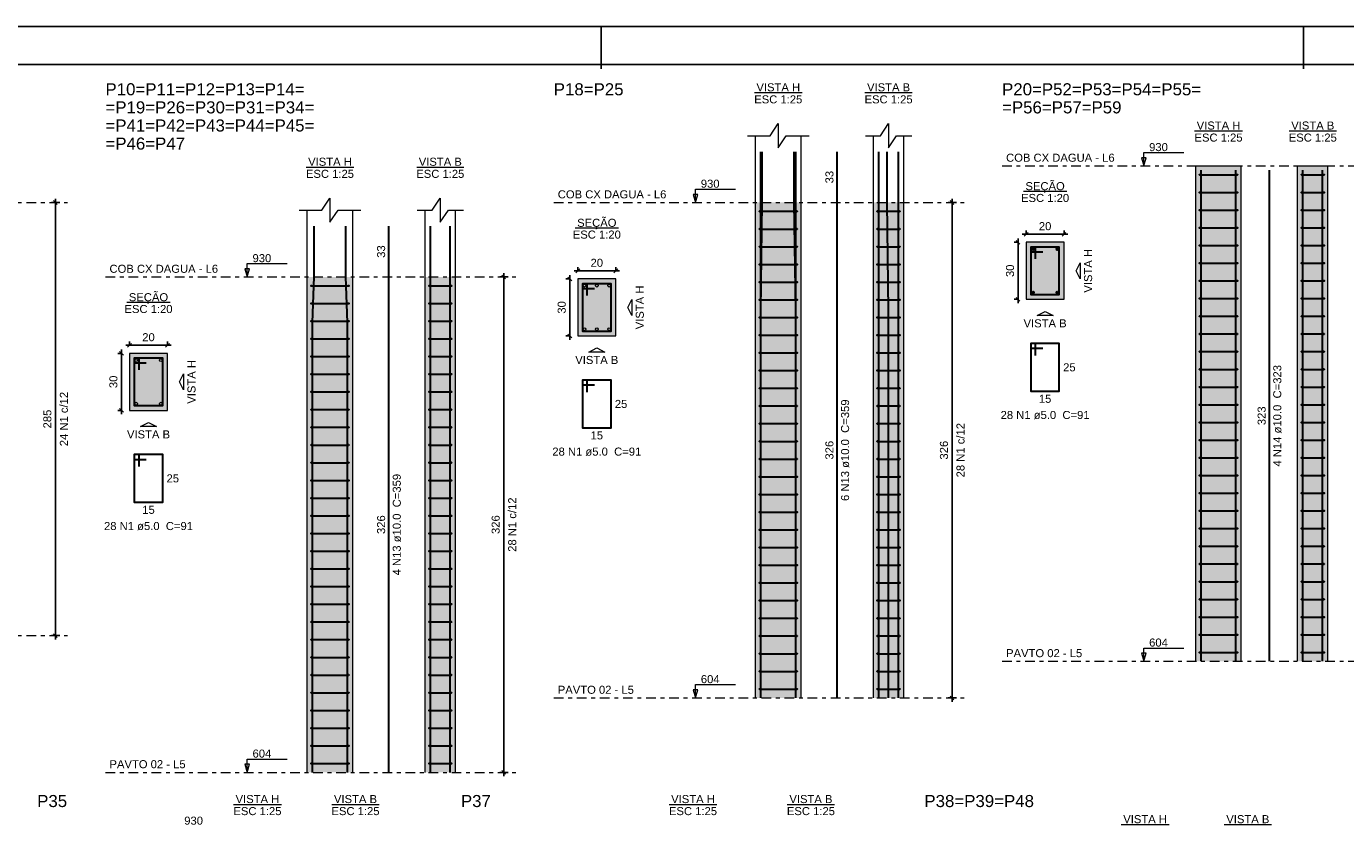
# Model space of a CAD drawing. Header units: millimetres. Extents: x 0 to 119, y 0 to 84.
# Tile 11 of 13: x 48 to 83, y 63 to 84. Entities that reach past the tile are written whole.
import ezdxf

# ---------------------------------------------------------------- set-up
doc = ezdxf.new("R2010")
doc.units = ezdxf.units.MM
doc.header["$MEASUREMENT"] = 0
doc.linetypes.add('DASHDOT', pattern=[2.54, 1.27, -0.635, 0, -0.635])
doc.linetypes.add('NULL', pattern=[0])
doc.layers.get('0').update_dxf_attribs({"lineweight": 18})
for name, color, linetype, lineweight in [('Descrição da armadura', 7, 'Continuous', 0), ('DT-Barras na forma', 2, 'Continuous', 30), ('DT-Barras no corte', 5, 'Continuous', 5), ('DT-Barras rebatidas', 2, 'Continuous', 30), ('DT-Cotas', 9, 'Continuous', 5), ('DT-Estribos na forma', 2, 'Continuous', 30), ('DT-Forma', 5, 'Continuous', 5), ('DT-Hachura seção pilares', 254, 'Continuous', 5), ('DT-Hachura vista pilares', 254, 'Continuous', 5), ('DT-Pontilhado', 9, 'DASHDOT', 5), ('DT-Textos', 7, 'Continuous', 5), ('DT-Título', 3, 'Continuous', 20), ('Textos armaduras', 7, 'Continuous', 0)]:
    doc.layers.add(name, color=color, linetype=linetype, lineweight=lineweight)
doc.layers.add('SEDUC_MARF', color=1, linetype='Continuous')
doc.layers.add('SEDUC_MARGG', color=7, linetype='Continuous')
doc.styles.add('Arial', font='txt')
doc.dimstyles.new('UM_20.000000', dxfattribs={"dimtxt": 0.18, "dimasz": 0.1, "dimexe": 0.1, "dimexo": 0.2, "dimgap": 0, "dimtad": 1, "dimtih": 1, "dimtoh": 1, "dimdec": 1, "dimlfac": 20, "dimzin": 0, "dimdsep": 46, "dimtxsty": 'Standard', "dimcen": 0.09, "dimdle": 0.1, "dimadec": 1, "dimazin": 2, "dimtfac": 1, "dimtdec": 4, "dimtofl": 0, "dimtmove": 0, "dimatfit": 3, "dimfxl": 1, "dimtolj": 1, "dimarcsym": 0})
doc.dimstyles.new('UM_25.000000', dxfattribs={"dimtxt": 0.18, "dimasz": 0.1, "dimexe": 0.1, "dimexo": 0.2, "dimgap": 0, "dimtad": 1, "dimtih": 1, "dimtoh": 1, "dimdec": 1, "dimlfac": 25, "dimzin": 0, "dimdsep": 46, "dimtxsty": 'Standard', "dimcen": 0.09, "dimdle": 0.1, "dimadec": 1, "dimazin": 2, "dimtfac": 1, "dimtdec": 4, "dimtofl": 0, "dimtmove": 0, "dimatfit": 3, "dimfxl": 1, "dimtolj": 1, "dimarcsym": 0})

# ---------------------------------------------------------------- blocks, each defined once
blk = doc.blocks.new('_Oblique')
at = {"color": 0, "linetype": 'ByBlock', "lineweight": -2}
blk.add_line((-0.5, -0.5), (0.5, 0.5), dxfattribs=at)
blk = doc.blocks.new('*D18')
at = {"layer": 'Defpoints', "color": 0}
for p in [(49.026632, 79.465408), (49.344332, 79.465408), (49.344332, 68.065408)]:
    blk.add_point(p, dxfattribs=at)
at = {"layer": 'DT-Cotas', "color": 0, "lineweight": -2}
for p, q in [((49.144332, 79.465408), (48.926632, 79.465408)), ((49.026632, 67.965408), (49.026632, 79.565408)), ((49.144332, 68.065408), (48.926632, 68.065408))]:
    blk.add_line(p, q, dxfattribs=at)
at = {"layer": 'DT-Cotas', "color": 0, "lineweight": -2, "xscale": 0.1, "yscale": 0.1, "zscale": 0.1}
for p, rotation in [((49.026632, 79.465408), 90), ((49.026632, 68.065408), 270)]:
    blk.add_blockref('_Oblique', p, dxfattribs=dict(at, rotation=rotation))
at = {"layer": 'DT-Cotas', "color": 7, "insert": (48.814832, 73.765408), "char_height": 0.2118, "attachment_point": 5, "rotation": 90, "style": 'Arial'}
blk.add_mtext('\\A1;285', dxfattribs=at)
blk = doc.blocks.new('*D19')
at = {"layer": 'Defpoints', "color": 0}
for p in [(50.978019, 75.494158), (50.766219, 73.994158), (50.978019, 73.994158)]:
    blk.add_point(p, dxfattribs=at)
at = {"layer": 'DT-Cotas', "color": 0, "lineweight": -2}
for p, q in [((50.778019, 75.494158), (50.666219, 75.494158)), ((50.766219, 75.594158), (50.766219, 73.894158)), ((50.778019, 73.994158), (50.666219, 73.994158))]:
    blk.add_line(p, q, dxfattribs=at)
at = {"layer": 'DT-Cotas', "color": 0, "lineweight": -2, "xscale": 0.1, "yscale": 0.1, "zscale": 0.1}
for p, rotation in [((50.766219, 75.494158), 90), ((50.766219, 73.994158), 270)]:
    blk.add_blockref('_Oblique', p, dxfattribs=dict(at, rotation=rotation))
at = {"layer": 'DT-Cotas', "color": 7, "insert": (50.554419, 74.744158), "char_height": 0.2118, "attachment_point": 5, "rotation": 90, "style": 'Arial'}
blk.add_mtext('\\A1;30', dxfattribs=at)
blk = doc.blocks.new('*D20')
at = {"layer": 'Defpoints', "color": 0}
for p in [(50.978019, 75.494158), (51.978019, 75.705958), (51.978019, 75.494158)]:
    blk.add_point(p, dxfattribs=at)
at = {"layer": 'DT-Cotas', "color": 0, "lineweight": -2}
for p, q in [((50.978019, 75.694158), (50.978019, 75.805958)), ((51.978019, 75.694158), (51.978019, 75.805958)), ((50.878019, 75.705958), (52.078019, 75.705958))]:
    blk.add_line(p, q, dxfattribs=at)
at = {"layer": 'DT-Cotas', "color": 0, "lineweight": -2, "xscale": 0.1, "yscale": 0.1, "zscale": 0.1, "rotation": 180}
blk.add_blockref('_Oblique', (50.978019, 75.705958), dxfattribs=at)
at = {"layer": 'DT-Cotas', "color": 0, "lineweight": -2, "xscale": 0.1, "yscale": 0.1, "zscale": 0.1}
blk.add_blockref('_Oblique', (51.978019, 75.705958), dxfattribs=at)
at = {"layer": 'DT-Cotas', "color": 7, "insert": (51.478019, 75.917758), "char_height": 0.2118, "attachment_point": 5, "rotation": 0.0057296, "style": 'Arial'}
blk.add_mtext('\\A1;20', dxfattribs=at)
blk = doc.blocks.new('*D21')
at = {"layer": 'Defpoints', "color": 0}
for p in [(60.835215, 77.506258), (61.152915, 77.506258), (61.152915, 64.466258)]:
    blk.add_point(p, dxfattribs=at)
at = {"layer": 'DT-Cotas', "color": 0, "lineweight": -2}
for p, q in [((60.952915, 77.506258), (60.735215, 77.506258)), ((60.835215, 64.366258), (60.835215, 77.606258)), ((60.952915, 64.466258), (60.735215, 64.466258))]:
    blk.add_line(p, q, dxfattribs=at)
at = {"layer": 'DT-Cotas', "color": 0, "lineweight": -2, "xscale": 0.1, "yscale": 0.1, "zscale": 0.1}
for p, rotation in [((60.835215, 77.506258), 90), ((60.835215, 64.466258), 270)]:
    blk.add_blockref('_Oblique', p, dxfattribs=dict(at, rotation=rotation))
at = {"layer": 'DT-Cotas', "color": 7, "insert": (60.623415, 70.986258), "char_height": 0.2118, "attachment_point": 5, "rotation": 90, "style": 'Arial'}
blk.add_mtext('\\A1;326', dxfattribs=at)
blk = doc.blocks.new('*D22')
at = {"layer": 'Defpoints', "color": 0}
for p in [(62.786602, 77.453308), (62.574802, 75.953308), (62.786602, 75.953308)]:
    blk.add_point(p, dxfattribs=at)
at = {"layer": 'DT-Cotas', "color": 0, "lineweight": -2}
for p, q in [((62.574802, 77.553308), (62.574802, 75.853308)), ((62.586602, 77.453308), (62.474802, 77.453308)), ((62.586602, 75.953308), (62.474802, 75.953308))]:
    blk.add_line(p, q, dxfattribs=at)
at = {"layer": 'DT-Cotas', "color": 0, "lineweight": -2, "xscale": 0.1, "yscale": 0.1, "zscale": 0.1}
for p, rotation in [((62.574802, 77.453308), 90), ((62.574802, 75.953308), 270)]:
    blk.add_blockref('_Oblique', p, dxfattribs=dict(at, rotation=rotation))
at = {"layer": 'DT-Cotas', "color": 7, "insert": (62.363002, 76.703308), "char_height": 0.2118, "attachment_point": 5, "rotation": 90, "style": 'Arial'}
blk.add_mtext('\\A1;30', dxfattribs=at)
blk = doc.blocks.new('*D23')
at = {"layer": 'Defpoints', "color": 0}
for p in [(63.786602, 77.665108), (62.786602, 77.453308), (63.786602, 77.453308)]:
    blk.add_point(p, dxfattribs=at)
at = {"layer": 'DT-Cotas', "color": 0, "lineweight": -2}
for p, q in [((62.686602, 77.665108), (63.886602, 77.665108)), ((62.786602, 77.653308), (62.786602, 77.765108)), ((63.786602, 77.653308), (63.786602, 77.765108))]:
    blk.add_line(p, q, dxfattribs=at)
at = {"layer": 'DT-Cotas', "color": 0, "lineweight": -2, "xscale": 0.1, "yscale": 0.1, "zscale": 0.1, "rotation": 180}
blk.add_blockref('_Oblique', (62.786602, 77.665108), dxfattribs=at)
at = {"layer": 'DT-Cotas', "color": 0, "lineweight": -2, "xscale": 0.1, "yscale": 0.1, "zscale": 0.1}
blk.add_blockref('_Oblique', (63.786602, 77.665108), dxfattribs=at)
at = {"layer": 'DT-Cotas', "color": 7, "insert": (63.286602, 77.876908), "char_height": 0.2118, "attachment_point": 5, "rotation": 0.0057296, "style": 'Arial'}
blk.add_mtext('\\A1;20', dxfattribs=at)
blk = doc.blocks.new('*D24')
at = {"layer": 'Defpoints', "color": 0}
for p in [(72.643798, 79.465408), (72.961498, 79.465408), (72.961498, 66.425408)]:
    blk.add_point(p, dxfattribs=at)
at = {"layer": 'DT-Cotas', "color": 0, "lineweight": -2}
for p, q in [((72.761498, 79.465408), (72.543798, 79.465408)), ((72.643798, 66.325408), (72.643798, 79.565408)), ((72.761498, 66.425408), (72.543798, 66.425408))]:
    blk.add_line(p, q, dxfattribs=at)
at = {"layer": 'DT-Cotas', "color": 0, "lineweight": -2, "xscale": 0.1, "yscale": 0.1, "zscale": 0.1}
for p, rotation in [((72.643798, 79.465408), 90), ((72.643798, 66.425408), 270)]:
    blk.add_blockref('_Oblique', p, dxfattribs=dict(at, rotation=rotation))
at = {"layer": 'DT-Cotas', "color": 7, "insert": (72.431998, 72.945408), "char_height": 0.2118, "attachment_point": 5, "rotation": 90, "style": 'Arial'}
blk.add_mtext('\\A1;326', dxfattribs=at)
blk = doc.blocks.new('*D25')
at = {"layer": 'Defpoints', "color": 0}
for p in [(74.595185, 78.41695), (74.383385, 76.91695), (74.595185, 76.91695)]:
    blk.add_point(p, dxfattribs=at)
at = {"layer": 'DT-Cotas', "color": 0, "lineweight": -2}
for p, q in [((74.395185, 78.41695), (74.283385, 78.41695)), ((74.383385, 78.51695), (74.383385, 76.81695)), ((74.395185, 76.91695), (74.283385, 76.91695))]:
    blk.add_line(p, q, dxfattribs=at)
at = {"layer": 'DT-Cotas', "color": 0, "lineweight": -2, "xscale": 0.1, "yscale": 0.1, "zscale": 0.1}
for p, rotation in [((74.383385, 78.41695), 90), ((74.383385, 76.91695), 270)]:
    blk.add_blockref('_Oblique', p, dxfattribs=dict(at, rotation=rotation))
at = {"layer": 'DT-Cotas', "color": 7, "insert": (74.171585, 77.66695), "char_height": 0.2118, "attachment_point": 5, "rotation": 90, "style": 'Arial'}
blk.add_mtext('\\A1;30', dxfattribs=at)
blk = doc.blocks.new('*D26')
at = {"layer": 'Defpoints', "color": 0}
for p in [(75.595185, 78.62875), (74.595185, 78.41695), (75.595185, 78.41695)]:
    blk.add_point(p, dxfattribs=at)
at = {"layer": 'DT-Cotas', "color": 0, "lineweight": -2}
for p, q in [((74.495185, 78.62875), (75.695185, 78.62875)), ((74.595185, 78.61695), (74.595185, 78.72875)), ((75.595185, 78.61695), (75.595185, 78.72875))]:
    blk.add_line(p, q, dxfattribs=at)
at = {"layer": 'DT-Cotas', "color": 0, "lineweight": -2, "xscale": 0.1, "yscale": 0.1, "zscale": 0.1, "rotation": 180}
blk.add_blockref('_Oblique', (74.595185, 78.62875), dxfattribs=at)
at = {"layer": 'DT-Cotas', "color": 0, "lineweight": -2, "xscale": 0.1, "yscale": 0.1, "zscale": 0.1}
blk.add_blockref('_Oblique', (75.595185, 78.62875), dxfattribs=at)
at = {"layer": 'DT-Cotas', "color": 7, "insert": (75.095185, 78.84055), "char_height": 0.2118, "attachment_point": 5, "rotation": 0.0057296, "style": 'Arial'}
blk.add_mtext('\\A1;20', dxfattribs=at)

msp = doc.modelspace()

# ---------------------------------------------------------------- hatches: boundary and pattern name
at = {"layer": 'DT-Hachura seção pilares', "linetype": 'Continuous'}
for points in [[(74.5952, 76.9169), (74.5952, 76.9169), (75.5952, 76.9169), (75.5952, 78.4169), (74.5952, 78.4169), (74.5952, 76.9169)], [(62.7866, 75.9533), (62.7866, 75.9533), (63.7866, 75.9533), (63.7866, 77.4533), (62.7866, 77.4533), (62.7866, 75.9533)], [(50.978, 73.9942), (50.978, 73.9942), (51.978, 73.9942), (51.978, 75.4942), (50.978, 75.4942), (50.978, 73.9942)]]:
    msp.add_hatch(color=254, dxfattribs=at).paths.add_polyline_path(points)
at = {"layer": 'DT-Hachura vista pilares', "linetype": 'Continuous'}
for points in [[(79.0636, 67.389), (79.0636, 80.429), (80.2636, 80.429), (80.2636, 67.389), (79.0636, 67.389)], [(81.7462, 67.389), (81.7462, 80.429), (82.5462, 80.429), (82.5462, 67.389), (81.7462, 67.389)], [(67.4668, 66.4254), (67.4668, 79.4654), (68.6668, 79.4654), (68.6668, 66.4254), (67.4668, 66.4254)], [(70.573, 66.4254), (70.573, 79.4654), (71.373, 79.4654), (71.373, 66.4254), (70.573, 66.4254)], [(55.6582, 64.4663), (55.6582, 77.5063), (56.8582, 77.5063), (56.8582, 64.4663), (55.6582, 64.4663)], [(58.7644, 64.4663), (58.7644, 77.5063), (59.5644, 77.5063), (59.5644, 64.4663), (58.7644, 64.4663)]]:
    msp.add_hatch(color=254, dxfattribs=at).paths.add_polyline_path(points)

# ---------------------------------------------------------------- linework, layer by layer
at = {"layer": 'DT-Barras na forma'}
for points in [[(67.6068, 66.4254), (67.6068, 76.6254), (67.6468, 79.4654), (67.6468, 80.7997)], [(67.6068, 66.4254), (67.6068, 76.6254), (67.6068, 79.4654), (67.6068, 80.7997)], [(68.5268, 66.4254), (68.5268, 76.6254), (68.4868, 79.4654), (68.4868, 80.7997)], [(68.5268, 66.4254), (68.5268, 76.6254), (68.5268, 79.4654), (68.5268, 80.7997)], [(70.713, 66.4254), (70.713, 76.6254), (70.713, 79.4654), (70.713, 80.7997)], [(70.973, 66.4254), (70.973, 76.6254), (70.933, 79.4654), (70.933, 80.7997)], [(71.233, 66.4254), (71.233, 76.6254), (71.233, 79.4654), (71.233, 80.7997)], [(79.2036, 67.389), (79.2036, 80.313)], [(80.1236, 67.389), (80.1236, 80.313)], [(81.8862, 67.389), (81.8862, 80.313)], [(82.4062, 67.389), (82.4062, 80.313)], [(55.7982, 64.4663), (55.7982, 76.3063), (55.8382, 77.5063), (55.8382, 78.8405)], [(56.7182, 64.4663), (56.7182, 76.3063), (56.6782, 77.5063), (56.6782, 78.8405)], [(58.9044, 64.4663), (58.9044, 76.3063), (58.9044, 77.5063), (58.9044, 78.8405)], [(59.4244, 64.4663), (59.4244, 76.3063), (59.4244, 77.5063), (59.4244, 78.8405)], [(74.8452, 77.9794), (74.8452, 78.2919), (74.7202, 78.2919), (74.7202, 77.0419), (75.4702, 77.0419), (75.4702, 78.2919), (74.7202, 78.2919), (74.7202, 78.1669), (75.0327, 78.1669)], [(63.0366, 77.0158), (63.0366, 77.3283), (62.9116, 77.3283), (62.9116, 76.0783), (63.6616, 76.0783), (63.6616, 77.3283), (62.9116, 77.3283), (62.9116, 77.2033), (63.2241, 77.2033)], [(51.228, 75.0567), (51.228, 75.3692), (51.103, 75.3692), (51.103, 74.1192), (51.853, 74.1192), (51.853, 75.3692), (51.103, 75.3692), (51.103, 75.2442), (51.4155, 75.2442)]]:
    msp.add_lwpolyline(points, dxfattribs=at)
at = {"layer": 'DT-Barras no corte'}
for p, q in [((74.7327, 78.2044), (74.8077, 78.2794)), ((74.7327, 78.2794), (74.8077, 78.2044)), ((75.3827, 78.2044), (75.4577, 78.2794)), ((75.3827, 78.2794), (75.4577, 78.2044)), ((74.7327, 77.0544), (74.8077, 77.1294)), ((74.7327, 77.1294), (74.8077, 77.0544)), ((75.3827, 77.0544), (75.4577, 77.1294)), ((75.3827, 77.1294), (75.4577, 77.0544))]:
    msp.add_line(p, q, dxfattribs=at)
for centre in [(74.7702, 78.2419), (75.4202, 78.2419), (62.9616, 77.2783), (63.2866, 77.2783), (63.6116, 77.2783), (74.7702, 77.0919), (75.4202, 77.0919), (62.9616, 76.1283), (63.2866, 76.1283), (63.6116, 76.1283), (51.153, 75.3192), (51.803, 75.3192), (51.153, 74.1692), (51.803, 74.1692)]:
    msp.add_circle(centre, 0.0375, dxfattribs=at)
at = {"layer": 'DT-Barras rebatidas'}
for points in [[(69.6199, 66.4254), (69.6199, 79.4654), (69.6199, 80.7997)], [(81.0049, 67.389), (81.0049, 80.313)], [(57.8113, 64.4663), (57.8113, 77.5063), (57.8113, 78.8405)], [(74.8452, 75.4395), (74.8452, 75.752), (74.7202, 75.752), (74.7202, 74.502), (75.4702, 74.502), (75.4702, 75.752), (74.7202, 75.752), (74.7202, 75.627), (75.0327, 75.627)], [(63.0366, 74.4759), (63.0366, 74.7884), (62.9116, 74.7884), (62.9116, 73.5384), (63.6616, 73.5384), (63.6616, 74.7884), (62.9116, 74.7884), (62.9116, 74.6634), (63.2241, 74.6634)], [(51.228, 72.5168), (51.228, 72.8293), (51.103, 72.8293), (51.103, 71.5793), (51.853, 71.5793), (51.853, 72.8293), (51.103, 72.8293), (51.103, 72.7043), (51.4155, 72.7043)]]:
    msp.add_lwpolyline(points, dxfattribs=at)
at = {"layer": 'DT-Estribos na forma'}
for p, q in [((79.1736, 80.1962), (80.1536, 80.1962)), ((81.8562, 80.1962), (82.4362, 80.1962)), ((79.1736, 79.7305), (80.1536, 79.7305)), ((81.8562, 79.7305), (82.4362, 79.7305)), ((67.5768, 79.2326), (68.5568, 79.2326)), ((70.683, 79.2326), (71.263, 79.2326)), ((79.1736, 79.2648), (80.1536, 79.2648)), ((81.8562, 79.2648), (82.4362, 79.2648)), ((67.5768, 78.7668), (68.5568, 78.7668)), ((70.683, 78.7668), (71.263, 78.7668)), ((79.1736, 78.799), (80.1536, 78.799)), ((81.8562, 78.799), (82.4362, 78.799)), ((67.5768, 78.3011), (68.5568, 78.3011)), ((70.683, 78.3011), (71.263, 78.3011)), ((79.1736, 78.3333), (80.1536, 78.3333)), ((81.8562, 78.3333), (82.4362, 78.3333)), ((79.1736, 77.8676), (80.1536, 77.8676)), ((81.8562, 77.8676), (82.4362, 77.8676)), ((67.5768, 77.8354), (68.5568, 77.8354)), ((70.683, 77.8354), (71.263, 77.8354)), ((55.7682, 77.2734), (56.7482, 77.2734)), ((58.8744, 77.2734), (59.4544, 77.2734)), ((67.5768, 77.3697), (68.5568, 77.3697)), ((70.683, 77.3697), (71.263, 77.3697)), ((79.1736, 77.4019), (80.1536, 77.4019)), ((81.8562, 77.4019), (82.4362, 77.4019)), ((55.7682, 76.8077), (56.7482, 76.8077)), ((58.8744, 76.8077), (59.4544, 76.8077)), ((67.5768, 76.904), (68.5568, 76.904)), ((70.683, 76.904), (71.263, 76.904)), ((79.1736, 76.9362), (80.1536, 76.9362)), ((81.8562, 76.9362), (82.4362, 76.9362)), ((79.1736, 76.4705), (80.1536, 76.4705)), ((81.8562, 76.4705), (82.4362, 76.4705)), ((55.7682, 76.342), (56.7482, 76.342)), ((58.8744, 76.342), (59.4544, 76.342)), ((67.5768, 76.4383), (68.5568, 76.4383)), ((70.683, 76.4383), (71.263, 76.4383)), ((55.7682, 75.8763), (56.7482, 75.8763)), ((58.8744, 75.8763), (59.4544, 75.8763)), ((67.5768, 75.9726), (68.5568, 75.9726)), ((70.683, 75.9726), (71.263, 75.9726)), ((79.1736, 76.0048), (80.1536, 76.0048)), ((81.8562, 76.0048), (82.4362, 76.0048)), ((55.7682, 75.4105), (56.7482, 75.4105)), ((58.8744, 75.4105), (59.4544, 75.4105)), ((67.5768, 75.5068), (68.5568, 75.5068)), ((70.683, 75.5068), (71.263, 75.5068)), ((79.1736, 75.539), (80.1536, 75.539)), ((81.8562, 75.539), (82.4362, 75.539)), ((79.1736, 75.0733), (80.1536, 75.0733)), ((81.8562, 75.0733), (82.4362, 75.0733)), ((55.7682, 74.9448), (56.7482, 74.9448)), ((58.8744, 74.9448), (59.4544, 74.9448)), ((67.5768, 75.0411), (68.5568, 75.0411)), ((70.683, 75.0411), (71.263, 75.0411)), ((55.7682, 74.4791), (56.7482, 74.4791)), ((58.8744, 74.4791), (59.4544, 74.4791)), ((67.5768, 74.5754), (68.5568, 74.5754)), ((70.683, 74.5754), (71.263, 74.5754)), ((79.1736, 74.6076), (80.1536, 74.6076)), ((81.8562, 74.6076), (82.4362, 74.6076)), ((67.5768, 74.1097), (68.5568, 74.1097)), ((70.683, 74.1097), (71.263, 74.1097)), ((79.1736, 74.1419), (80.1536, 74.1419)), ((81.8562, 74.1419), (82.4362, 74.1419)), ((55.7682, 74.0134), (56.7482, 74.0134)), ((58.8744, 74.0134), (59.4544, 74.0134)), ((79.1736, 73.6762), (80.1536, 73.6762)), ((81.8562, 73.6762), (82.4362, 73.6762)), ((55.7682, 73.5477), (56.7482, 73.5477)), ((58.8744, 73.5477), (59.4544, 73.5477)), ((67.5768, 73.644), (68.5568, 73.644)), ((70.683, 73.644), (71.263, 73.644)), ((55.7682, 73.082), (56.7482, 73.082)), ((58.8744, 73.082), (59.4544, 73.082)), ((67.5768, 73.1783), (68.5568, 73.1783)), ((70.683, 73.1783), (71.263, 73.1783)), ((79.1736, 73.2105), (80.1536, 73.2105)), ((81.8562, 73.2105), (82.4362, 73.2105)), ((67.5768, 72.7126), (68.5568, 72.7126)), ((70.683, 72.7126), (71.263, 72.7126)), ((79.1736, 72.7448), (80.1536, 72.7448)), ((81.8562, 72.7448), (82.4362, 72.7448)), ((55.7682, 72.6163), (56.7482, 72.6163)), ((58.8744, 72.6163), (59.4544, 72.6163)), ((55.7682, 72.1505), (56.7482, 72.1505)), ((58.8744, 72.1505), (59.4544, 72.1505)), ((67.5768, 72.2468), (68.5568, 72.2468)), ((70.683, 72.2468), (71.263, 72.2468)), ((79.1736, 72.279), (80.1536, 72.279)), ((81.8562, 72.279), (82.4362, 72.279)), ((55.7682, 71.6848), (56.7482, 71.6848)), ((58.8744, 71.6848), (59.4544, 71.6848)), ((67.5768, 71.7811), (68.5568, 71.7811)), ((70.683, 71.7811), (71.263, 71.7811)), ((79.1736, 71.8133), (80.1536, 71.8133)), ((81.8562, 71.8133), (82.4362, 71.8133)), ((67.5768, 71.3154), (68.5568, 71.3154)), ((70.683, 71.3154), (71.263, 71.3154)), ((79.1736, 71.3476), (80.1536, 71.3476)), ((81.8562, 71.3476), (82.4362, 71.3476)), ((55.7682, 71.2191), (56.7482, 71.2191)), ((58.8744, 71.2191), (59.4544, 71.2191)), ((55.7682, 70.7534), (56.7482, 70.7534)), ((58.8744, 70.7534), (59.4544, 70.7534)), ((67.5768, 70.8497), (68.5568, 70.8497)), ((70.683, 70.8497), (71.263, 70.8497)), ((79.1736, 70.8819), (80.1536, 70.8819)), ((81.8562, 70.8819), (82.4362, 70.8819)), ((55.7682, 70.2877), (56.7482, 70.2877)), ((58.8744, 70.2877), (59.4544, 70.2877)), ((67.5768, 70.384), (68.5568, 70.384)), ((70.683, 70.384), (71.263, 70.384)), ((79.1736, 70.4162), (80.1536, 70.4162)), ((81.8562, 70.4162), (82.4362, 70.4162)), ((67.5768, 69.9183), (68.5568, 69.9183)), ((70.683, 69.9183), (71.263, 69.9183)), ((79.1736, 69.9505), (80.1536, 69.9505)), ((81.8562, 69.9505), (82.4362, 69.9505)), ((55.7682, 69.822), (56.7482, 69.822)), ((58.8744, 69.822), (59.4544, 69.822)), ((55.7682, 69.3563), (56.7482, 69.3563)), ((58.8744, 69.3563), (59.4544, 69.3563)), ((67.5768, 69.4526), (68.5568, 69.4526)), ((70.683, 69.4526), (71.263, 69.4526)), ((79.1736, 69.4848), (80.1536, 69.4848)), ((81.8562, 69.4848), (82.4362, 69.4848)), ((55.7682, 68.8905), (56.7482, 68.8905)), ((58.8744, 68.8905), (59.4544, 68.8905)), ((67.5768, 68.9868), (68.5568, 68.9868)), ((70.683, 68.9868), (71.263, 68.9868)), ((79.1736, 69.019), (80.1536, 69.019)), ((81.8562, 69.019), (82.4362, 69.019)), ((67.5768, 68.5211), (68.5568, 68.5211)), ((70.683, 68.5211), (71.263, 68.5211)), ((79.1736, 68.5533), (80.1536, 68.5533)), ((81.8562, 68.5533), (82.4362, 68.5533)), ((55.7682, 68.4248), (56.7482, 68.4248)), ((58.8744, 68.4248), (59.4544, 68.4248)), ((55.7682, 67.9591), (56.7482, 67.9591)), ((58.8744, 67.9591), (59.4544, 67.9591)), ((67.5768, 68.0554), (68.5568, 68.0554)), ((70.683, 68.0554), (71.263, 68.0554)), ((79.1736, 68.0876), (80.1536, 68.0876)), ((81.8562, 68.0876), (82.4362, 68.0876)), ((55.7682, 67.4934), (56.7482, 67.4934)), ((58.8744, 67.4934), (59.4544, 67.4934)), ((67.5768, 67.5897), (68.5568, 67.5897)), ((70.683, 67.5897), (71.263, 67.5897)), ((79.1736, 67.6219), (80.1536, 67.6219)), ((81.8562, 67.6219), (82.4362, 67.6219)), ((67.5768, 67.124), (68.5568, 67.124)), ((70.683, 67.124), (71.263, 67.124)), ((55.7682, 67.0277), (56.7482, 67.0277)), ((58.8744, 67.0277), (59.4544, 67.0277)), ((55.7682, 66.562), (56.7482, 66.562)), ((58.8744, 66.562), (59.4544, 66.562)), ((67.5768, 66.6583), (68.5568, 66.6583)), ((70.683, 66.6583), (71.263, 66.6583)), ((55.7682, 66.0963), (56.7482, 66.0963)), ((58.8744, 66.0963), (59.4544, 66.0963)), ((55.7682, 65.6305), (56.7482, 65.6305)), ((58.8744, 65.6305), (59.4544, 65.6305)), ((55.7682, 65.1648), (56.7482, 65.1648)), ((58.8744, 65.1648), (59.4544, 65.1648)), ((55.7682, 64.6991), (56.7482, 64.6991)), ((58.8744, 64.6991), (59.4544, 64.6991))]:
    msp.add_line(p, q, dxfattribs=at)
for centre in [(79.1736, 80.1962), (80.1536, 80.1962), (81.8562, 80.1962), (82.4362, 80.1962), (79.1736, 79.7305), (80.1536, 79.7305), (81.8562, 79.7305), (82.4362, 79.7305), (67.5768, 79.2326), (68.5568, 79.2326), (70.683, 79.2326), (71.263, 79.2326), (79.1736, 79.2648), (80.1536, 79.2648), (81.8562, 79.2648), (82.4362, 79.2648), (67.5768, 78.7668), (68.5568, 78.7668), (70.683, 78.7668), (71.263, 78.7668), (79.1736, 78.799), (80.1536, 78.799), (81.8562, 78.799), (82.4362, 78.799), (67.5768, 78.3011), (68.5568, 78.3011), (70.683, 78.3011), (71.263, 78.3011), (79.1736, 78.3333), (80.1536, 78.3333), (81.8562, 78.3333), (82.4362, 78.3333), (67.5768, 77.8354), (68.5568, 77.8354), (70.683, 77.8354), (71.263, 77.8354), (79.1736, 77.8676), (80.1536, 77.8676), (81.8562, 77.8676), (82.4362, 77.8676), (55.7682, 77.2734), (56.7482, 77.2734), (58.8744, 77.2734), (59.4544, 77.2734), (67.5768, 77.3697), (68.5568, 77.3697), (70.683, 77.3697), (71.263, 77.3697), (79.1736, 77.4019), (80.1536, 77.4019), (81.8562, 77.4019), (82.4362, 77.4019), (55.7682, 76.8077), (56.7482, 76.8077), (58.8744, 76.8077), (59.4544, 76.8077), (67.5768, 76.904), (68.5568, 76.904), (70.683, 76.904), (71.263, 76.904), (79.1736, 76.9362), (80.1536, 76.9362), (81.8562, 76.9362), (82.4362, 76.9362), (79.1736, 76.4705), (80.1536, 76.4705), (81.8562, 76.4705), (82.4362, 76.4705), (55.7682, 76.342), (56.7482, 76.342), (58.8744, 76.342), (59.4544, 76.342), (67.5768, 76.4383), (68.5568, 76.4383), (70.683, 76.4383), (71.263, 76.4383), (55.7682, 75.8763), (56.7482, 75.8763), (58.8744, 75.8763), (59.4544, 75.8763), (67.5768, 75.9726), (68.5568, 75.9726), (70.683, 75.9726), (71.263, 75.9726), (79.1736, 76.0048), (80.1536, 76.0048), (81.8562, 76.0048), (82.4362, 76.0048), (55.7682, 75.4105), (56.7482, 75.4105), (58.8744, 75.4105), (59.4544, 75.4105), (67.5768, 75.5068), (68.5568, 75.5068), (70.683, 75.5068), (71.263, 75.5068), (79.1736, 75.539), (80.1536, 75.539), (81.8562, 75.539), (82.4362, 75.539), (79.1736, 75.0733), (80.1536, 75.0733), (81.8562, 75.0733), (82.4362, 75.0733), (55.7682, 74.9448), (56.7482, 74.9448), (58.8744, 74.9448), (59.4544, 74.9448), (67.5768, 75.0411), (68.5568, 75.0411), (70.683, 75.0411), (71.263, 75.0411), (55.7682, 74.4791), (56.7482, 74.4791), (58.8744, 74.4791), (59.4544, 74.4791), (67.5768, 74.5754), (68.5568, 74.5754), (70.683, 74.5754), (71.263, 74.5754), (79.1736, 74.6076), (80.1536, 74.6076), (81.8562, 74.6076), (82.4362, 74.6076), (55.7682, 74.0134), (56.7482, 74.0134), (58.8744, 74.0134), (59.4544, 74.0134), (67.5768, 74.1097), (68.5568, 74.1097), (70.683, 74.1097), (71.263, 74.1097), (79.1736, 74.1419), (80.1536, 74.1419), (81.8562, 74.1419), (82.4362, 74.1419), (79.1736, 73.6762), (80.1536, 73.6762), (81.8562, 73.6762), (82.4362, 73.6762), (55.7682, 73.5477), (56.7482, 73.5477), (58.8744, 73.5477), (59.4544, 73.5477), (67.5768, 73.644), (68.5568, 73.644), (70.683, 73.644), (71.263, 73.644), (55.7682, 73.082), (56.7482, 73.082), (58.8744, 73.082), (59.4544, 73.082), (67.5768, 73.1783), (68.5568, 73.1783), (70.683, 73.1783), (71.263, 73.1783), (79.1736, 73.2105), (80.1536, 73.2105), (81.8562, 73.2105), (82.4362, 73.2105), (67.5768, 72.7126), (68.5568, 72.7126), (70.683, 72.7126), (71.263, 72.7126), (79.1736, 72.7448), (80.1536, 72.7448), (81.8562, 72.7448), (82.4362, 72.7448), (55.7682, 72.6163), (56.7482, 72.6163), (58.8744, 72.6163), (59.4544, 72.6163), (79.1736, 72.279), (80.1536, 72.279), (81.8562, 72.279), (82.4362, 72.279), (55.7682, 72.1505), (56.7482, 72.1505), (58.8744, 72.1505), (59.4544, 72.1505), (67.5768, 72.2468), (68.5568, 72.2468), (70.683, 72.2468), (71.263, 72.2468), (55.7682, 71.6848), (56.7482, 71.6848), (58.8744, 71.6848), (59.4544, 71.6848), (67.5768, 71.7811), (68.5568, 71.7811), (70.683, 71.7811), (71.263, 71.7811), (79.1736, 71.8133), (80.1536, 71.8133), (81.8562, 71.8133), (82.4362, 71.8133), (67.5768, 71.3154), (68.5568, 71.3154), (70.683, 71.3154), (71.263, 71.3154), (79.1736, 71.3476), (80.1536, 71.3476), (81.8562, 71.3476), (82.4362, 71.3476), (55.7682, 71.2191), (56.7482, 71.2191), (58.8744, 71.2191), (59.4544, 71.2191), (79.1736, 70.8819), (80.1536, 70.8819), (81.8562, 70.8819), (82.4362, 70.8819), (55.7682, 70.7534), (56.7482, 70.7534), (58.8744, 70.7534), (59.4544, 70.7534), (67.5768, 70.8497), (68.5568, 70.8497), (70.683, 70.8497), (71.263, 70.8497), (55.7682, 70.2877), (56.7482, 70.2877), (58.8744, 70.2877), (59.4544, 70.2877), (67.5768, 70.384), (68.5568, 70.384), (70.683, 70.384), (71.263, 70.384), (79.1736, 70.4162), (80.1536, 70.4162), (81.8562, 70.4162), (82.4362, 70.4162), (67.5768, 69.9183), (68.5568, 69.9183), (70.683, 69.9183), (71.263, 69.9183), (79.1736, 69.9505), (80.1536, 69.9505), (81.8562, 69.9505), (82.4362, 69.9505), (55.7682, 69.822), (56.7482, 69.822), (58.8744, 69.822), (59.4544, 69.822), (55.7682, 69.3563), (56.7482, 69.3563), (58.8744, 69.3563), (59.4544, 69.3563), (67.5768, 69.4526), (68.5568, 69.4526), (70.683, 69.4526), (71.263, 69.4526), (79.1736, 69.4848), (80.1536, 69.4848), (81.8562, 69.4848), (82.4362, 69.4848), (55.7682, 68.8905), (56.7482, 68.8905), (58.8744, 68.8905), (59.4544, 68.8905), (67.5768, 68.9868), (68.5568, 68.9868), (70.683, 68.9868), (71.263, 68.9868), (79.1736, 69.019), (80.1536, 69.019), (81.8562, 69.019), (82.4362, 69.019), (67.5768, 68.5211), (68.5568, 68.5211), (70.683, 68.5211), (71.263, 68.5211), (79.1736, 68.5533), (80.1536, 68.5533), (81.8562, 68.5533), (82.4362, 68.5533), (55.7682, 68.4248), (56.7482, 68.4248), (58.8744, 68.4248), (59.4544, 68.4248), (55.7682, 67.9591), (56.7482, 67.9591), (58.8744, 67.9591), (59.4544, 67.9591), (67.5768, 68.0554), (68.5568, 68.0554), (70.683, 68.0554), (71.263, 68.0554), (79.1736, 68.0876), (80.1536, 68.0876), (81.8562, 68.0876), (82.4362, 68.0876), (55.7682, 67.4934), (56.7482, 67.4934), (58.8744, 67.4934), (59.4544, 67.4934), (67.5768, 67.5897), (68.5568, 67.5897), (70.683, 67.5897), (71.263, 67.5897), (79.1736, 67.6219), (80.1536, 67.6219), (81.8562, 67.6219), (82.4362, 67.6219), (67.5768, 67.124), (68.5568, 67.124), (70.683, 67.124), (71.263, 67.124), (55.7682, 67.0277), (56.7482, 67.0277), (58.8744, 67.0277), (59.4544, 67.0277), (55.7682, 66.562), (56.7482, 66.562), (58.8744, 66.562), (59.4544, 66.562), (67.5768, 66.6583), (68.5568, 66.6583), (70.683, 66.6583), (71.263, 66.6583), (55.7682, 66.0963), (56.7482, 66.0963), (58.8744, 66.0963), (59.4544, 66.0963), (55.7682, 65.6305), (56.7482, 65.6305), (58.8744, 65.6305), (59.4544, 65.6305), (55.7682, 65.1648), (56.7482, 65.1648), (58.8744, 65.1648), (59.4544, 65.1648), (55.7682, 64.6991), (56.7482, 64.6991), (58.8744, 64.6991), (59.4544, 64.6991)]:
    msp.add_circle(centre, 0.01, dxfattribs=at)
at = {"layer": 'DT-Forma'}
for p, q in [((67.4668, 79.4654), (67.4668, 81.2233)), ((68.6668, 79.4654), (68.6668, 81.2233)), ((70.573, 79.4654), (70.573, 81.2233)), ((71.373, 79.4654), (71.373, 81.2233)), ((79.0636, 80.429), (80.2636, 80.429)), ((79.0636, 67.389), (79.0636, 80.429)), ((80.2636, 67.389), (80.2636, 80.429)), ((81.7462, 80.429), (82.5462, 80.429)), ((81.7462, 67.389), (81.7462, 80.429)), ((82.5462, 67.389), (82.5462, 80.429)), ((55.6582, 77.5063), (55.6582, 79.2642)), ((56.8582, 77.5063), (56.8582, 79.2642)), ((58.7644, 77.5063), (58.7644, 79.2642)), ((59.5644, 77.5063), (59.5644, 79.2642)), ((67.4668, 66.4254), (67.4668, 79.4654)), ((68.6668, 66.4254), (68.6668, 79.4654)), ((70.573, 66.4254), (70.573, 79.4654)), ((71.373, 66.4254), (71.373, 79.4654)), ((55.6582, 64.4663), (55.6582, 77.5063)), ((56.8582, 64.4663), (56.8582, 77.5063)), ((58.7644, 64.4663), (58.7644, 77.5063)), ((59.5644, 64.4663), (59.5644, 77.5063))]:
    msp.add_line(p, q, dxfattribs=at)
for points in [[(67.255, 81.2233), (67.855, 81.2233), (68.0668, 81.541), (68.0668, 80.9056), (68.2786, 81.2233), (68.8786, 81.2233)], [(70.3612, 81.2233), (70.7612, 81.2233), (70.973, 81.541), (70.973, 80.9056), (71.1848, 81.2233), (71.5848, 81.2233)], [(55.4464, 79.2642), (56.0464, 79.2642), (56.2582, 79.5818), (56.2582, 78.9464), (56.47, 79.2642), (57.07, 79.2642)], [(58.5526, 79.2642), (58.9526, 79.2642), (59.1644, 79.5818), (59.1644, 78.9464), (59.3762, 79.2642), (59.7762, 79.2642)]]:
    msp.add_lwpolyline(points, dxfattribs=at)
for points in [[(74.5952, 76.9169), (75.5952, 76.9169), (75.5952, 78.4169), (74.5952, 78.4169), (74.5952, 76.9169)], [(62.7866, 75.9533), (63.7866, 75.9533), (63.7866, 77.4533), (62.7866, 77.4533), (62.7866, 75.9533)], [(50.978, 73.9942), (51.978, 73.9942), (51.978, 75.4942), (50.978, 75.4942), (50.978, 73.9942)]]:
    msp.add_lwpolyline(points, close=True, dxfattribs=at)
at = {"layer": 'DT-Pontilhado', "ltscale": 0.2}
for p, q in [((73.9615, 80.429), (83.9229, 80.429)), ((38.5357, 79.4654), (49.3443, 79.4654)), ((62.1529, 79.4654), (72.9615, 79.4654)), ((50.3443, 77.5063), (61.1529, 77.5063)), ((38.5357, 68.0654), (49.3443, 68.0654)), ((73.9615, 67.389), (83.9229, 67.389)), ((62.1529, 66.4254), (72.9615, 66.4254)), ((50.3443, 64.4663), (61.1529, 64.4663))]:
    msp.add_line(p, q, dxfattribs=at)
at = {"layer": 'DT-Textos'}
for p, q in [((67.4369, 82.3564), (68.6967, 82.3564)), ((70.3513, 82.3564), (71.5947, 82.3564)), ((79.0337, 81.3504), (80.2934, 81.3504)), ((81.5245, 81.3504), (82.7679, 81.3504)), ((55.6284, 80.3973), (56.8881, 80.3973)), ((58.5427, 80.3973), (59.7861, 80.3973)), ((74.523, 79.7619), (75.6674, 79.7619)), ((62.7144, 78.7982), (63.8588, 78.7982)), ((50.9058, 76.8391), (52.0502, 76.8391)), ((53.7178, 63.6227), (54.9775, 63.6227)), ((56.3085, 63.6227), (57.5519, 63.6227)), ((65.1909, 63.6227), (66.4507, 63.6227)), ((68.3053, 63.6227), (69.5487, 63.6227)), ((77.0995, 63.0932), (78.3592, 63.0932)), ((79.8139, 63.0932), (81.0573, 63.0932))]:
    msp.add_line(p, q, dxfattribs=at)
for points in [[(77.6959, 80.429), (77.7594, 80.6409), (77.6323, 80.6409), (77.6959, 80.429), (77.6959, 80.779), (78.7459, 80.779)], [(65.8873, 79.4654), (65.9508, 79.6772), (65.8238, 79.6772), (65.8873, 79.4654), (65.8873, 79.8154), (66.9373, 79.8154)], [(54.0787, 77.5063), (54.1423, 77.7181), (54.0152, 77.7181), (54.0787, 77.5063), (54.0787, 77.8563), (55.1287, 77.8563)], [(77.6959, 67.389), (77.7594, 67.6008), (77.6323, 67.6008), (77.6959, 67.389), (77.6959, 67.739), (78.7459, 67.739)], [(65.8873, 66.4254), (65.9508, 66.6372), (65.8238, 66.6372), (65.8873, 66.4254), (65.8873, 66.7754), (66.9373, 66.7754)], [(54.0787, 64.4663), (54.1423, 64.6781), (54.0152, 64.6781), (54.0787, 64.4663), (54.0787, 64.8163), (55.1287, 64.8163)]]:
    msp.add_lwpolyline(points, dxfattribs=at)
for points in [[(76.0188, 77.6669), (76.0188, 77.4551), (75.9129, 77.6669), (76.0188, 77.8787), (76.0188, 77.6669)], [(64.2102, 76.7033), (64.2102, 76.4915), (64.1043, 76.7033), (64.2102, 76.9151), (64.2102, 76.7033)], [(75.0952, 76.4933), (74.8834, 76.4933), (75.0952, 76.5992), (75.307, 76.4933), (75.0952, 76.4933)], [(63.2866, 75.5297), (63.0748, 75.5297), (63.2866, 75.6356), (63.4984, 75.5297), (63.2866, 75.5297)], [(52.4016, 74.7442), (52.4016, 74.5324), (52.2957, 74.7442), (52.4016, 74.956), (52.4016, 74.7442)], [(51.478, 73.5706), (51.2662, 73.5706), (51.478, 73.6765), (51.6898, 73.5706), (51.478, 73.5706)]]:
    msp.add_lwpolyline(points, close=True, dxfattribs=at)
at = {"layer": 'SEDUC_MARF'}
for p, q in [((63.4015, 84.1), (63.4015, 82.9804)), ((81.9015, 84.1), (81.9015, 82.9804))]:
    msp.add_line(p, q, dxfattribs=at)
msp.add_lwpolyline([(118.9, 84.1), (0, 84.1), (0, 0), (118.9, 0)], close=True, dxfattribs=at)
at = {"layer": 'SEDUC_MARGG'}
msp.add_lwpolyline([(2.5, 1), (117.9, 1), (117.9, 83.1), (2.5, 83.1), (2.5, 1)], dxfattribs=at)

# ---------------------------------------------------------------- texts
at = {"layer": 'Descrição da armadura', "linetype": 'NULL', "char_height": 0.2118, "attachment_point": 8, "rotation": 90.00021, "line_spacing_factor": 0.9, "style": 'Arial'}
for s, insert, width in [('4 N14 ø10.0  C=323', (81.3226, 73.851), 5.239541), ('24 N1 c/12', (49.3583, 73.7654), 2.845127), ('6 N13 ø10.0  C=359', (69.938, 72.945), 5.239541), ('28 N1 c/12', (72.9755, 72.9454), 2.845127), ('4 N13 ø10.0  C=359', (58.1294, 70.986), 5.239541), ('28 N1 c/12', (61.1669, 70.9863), 2.845127)]:
    msp.add_mtext(s, dxfattribs=dict(at, insert=insert, width=width))
at = {"layer": 'Descrição da armadura', "linetype": 'NULL', "char_height": 0.2118, "width": 4.594404, "attachment_point": 8, "line_spacing_factor": 0.9, "style": 'Arial'}
for insert in [(75.0955, 73.7609), (63.2869, 72.7969), (51.4783, 70.8379)]:
    msp.add_mtext('28 N1 ø5.0  C=91', dxfattribs=dict(at, insert=insert))
at = {"layer": 'DT-Textos', "linetype": 'NULL', "char_height": 0.2118, "line_spacing_factor": 0.798, "style": 'Arial'}
for s, insert, width, attachment_point in [('VISTA H', (68.0669, 82.3879), 2.255996, 8), ('VISTA B', (70.9729, 82.3879), 2.223994, 8), ('ESC 1:25', (68.0669, 82.0709), 2.482559, 8), ('ESC 1:25', (70.9729, 82.0709), 2.482559, 8), ('VISTA H', (79.6635, 81.3819), 2.255996, 8), ('VISTA B', (82.1465, 81.3819), 2.223994, 8), ('ESC 1:25', (79.6635, 81.0649), 2.482559, 8), ('ESC 1:25', (82.1465, 81.0649), 2.482559, 8), ('930', (77.8355, 80.8139), 0.967705, 7), ('VISTA H', (56.2583, 80.4289), 2.255996, 8), ('VISTA B', (59.1643, 80.4289), 2.223994, 8), ('COB CX DAGUA - L6', (74.0675, 80.5349), 5.607988, 7), ('ESC 1:25', (56.2583, 80.1109), 2.482559, 8), ('ESC 1:25', (59.1643, 80.1109), 2.482559, 8), ('930', (66.0269, 79.8509), 0.967705, 7), ('SEÇÃO', (75.0955, 79.724), 2.030566, 8), ('COB CX DAGUA - L6', (62.2589, 79.5709), 5.607988, 7), ('ESC 1:20', (75.0955, 79.4759), 2.482559, 8), ('SEÇÃO', (63.2869, 78.76), 2.030566, 8), ('ESC 1:20', (63.2869, 78.5119), 2.482559, 8), ('COB CX DAGUA - L6', (50.4503, 77.6119), 5.607988, 7), ('930', (54.2183, 77.8909), 0.967705, 7), ('ESC 1:20', (51.4783, 76.5529), 2.482559, 8), ('SEÇÃO', (51.4783, 76.801), 2.030566, 8), ('VISTA B', (75.0955, 76.1759), 2.223994, 8), ('VISTA B', (63.2869, 75.2119), 2.223994, 8), ('VISTA B', (51.4783, 73.2529), 2.223994, 8), ('PAVTO 02 - L5', (74.0675, 67.4949), 3.932842, 7), ('604', (77.8355, 67.7739), 0.967705, 7), ('604', (66.0269, 66.8109), 0.967705, 7), ('PAVTO 02 - L5', (62.2589, 66.5309), 3.932842, 7), ('604', (54.2183, 64.8509), 0.967705, 7), ('PAVTO 02 - L5', (50.4503, 64.5719), 3.932842, 7), ('ESC 1:25', (54.3475, 63.3372), 2.482559, 8), ('VISTA H', (54.3475, 63.6542), 2.255996, 8), ('ESC 1:25', (56.9305, 63.3372), 2.482559, 8), ('VISTA B', (56.9305, 63.6542), 2.223994, 8), ('ESC 1:25', (65.8209, 63.3372), 2.482559, 8), ('VISTA H', (65.8209, 63.6542), 2.255996, 8), ('ESC 1:25', (68.9269, 63.3372), 2.482559, 8), ('VISTA B', (68.9269, 63.6542), 2.223994, 8), ('930', (52.4195, 63.0862), 0.967705, 7), ('VISTA H', (77.7295, 63.1252), 2.255996, 8), ('VISTA B', (80.4355, 63.1252), 2.223994, 8)]:
    msp.add_mtext(s, dxfattribs=dict(at, insert=insert, width=width, attachment_point=attachment_point))
at = {"layer": 'DT-Textos', "linetype": 'NULL', "char_height": 0.2118, "width": 2.255996, "attachment_point": 8, "rotation": 90.00021, "line_spacing_factor": 0.798, "style": 'Arial'}
for insert in [(76.3366, 77.667), (64.528, 76.703), (52.7194, 74.744)]:
    msp.add_mtext('VISTA H', dxfattribs=dict(at, insert=insert))
at = {"layer": 'DT-Título', "linetype": 'NULL', "char_height": 0.3177, "attachment_point": 7, "line_spacing_factor": 0.798, "style": 'Arial'}
for s, insert, width in [('P10=P11=P12=P13=P14=', (50.3443, 82.2818), 10.398438), ('P18=P25', (62.1529, 82.2818), 3.645469), ('P20=P52=P53=P54=P55=', (73.9615, 82.2818), 10.398438), ('=P19=P26=P30=P31=P34=', (50.3443, 81.8058), 10.912344), ('=P56=P57=P59', (73.9615, 81.8058), 6.239063), ('=P41=P42=P43=P44=P45=', (50.3443, 81.3288), 10.912344), ('=P46=P47', (50.3443, 80.8528), 4.159375), ('P35', (48.5455, 63.5481), 1.565781), ('P37', (59.7069, 63.5481), 1.565781), ('P38=P39=P48', (71.9155, 63.5481), 5.725156)]:
    msp.add_mtext(s, dxfattribs=dict(at, insert=insert, width=width))
at = {"layer": 'Textos armaduras', "linetype": 'NULL', "char_height": 0.2118, "attachment_point": 8, "rotation": 90.00021, "line_spacing_factor": 0.9, "style": 'Arial'}
for s, insert, width in [('33', (69.5226, 80.1326), 1.045137), ('33', (57.714, 78.1734), 1.045137), ('323', (80.9076, 73.8511), 1.367705), ('326', (69.5226, 72.9454), 1.367705), ('326', (57.714, 70.9863), 1.367705)]:
    msp.add_mtext(s, dxfattribs=dict(at, insert=insert, width=width))
at = {"layer": 'Textos armaduras', "linetype": 'NULL', "char_height": 0.2118, "width": 1.045137, "line_spacing_factor": 0.9, "style": 'Arial'}
for s, insert, attachment_point in [('25', (75.5702, 75.2329), 1), ('15', (75.0952, 74.4048), 2), ('25', (63.7616, 74.2693), 1), ('15', (63.2866, 73.4411), 2), ('25', (51.953, 72.3102), 1), ('15', (51.478, 71.482), 2)]:
    msp.add_mtext(s, dxfattribs=dict(at, insert=insert, attachment_point=attachment_point))

# ---------------------------------------------------------------- dimensions: what is measured, and where the dimension line sits
at = {"layer": 'DT-Cotas'}
for base, p1, p2, dimstyle, override, picture, middle in [((49.0266, 79.4654), (49.3443, 68.0654), (49.3443, 79.4654), 'UM_25.000000', {"dimtxt": 0.2118, "dimasz": 0.1, "dimexe": 0.1, "dimexo": 0.2, "dimtad": 1, "dimtih": 0, "dimtoh": 0, "dimdec": 1, "dimlfac": 25, "dimzin": 8, "dimtxsty": 'Arial', "dimblk": 'Oblique', "dimblk1": 'Oblique', "dimblk2": 'Oblique', "dimsah": 1, "dimdle": 0.1, "dimse1": 0, "dimse2": 0, "dimclrt": 7, "dimadec": 1, "dimazin": 3, "dimtmove": 2, "dimldrblk": 'Oblique'}, '*D18', (48.8148, 73.7654)), ((72.6438, 79.4654), (72.9615, 66.4254), (72.9615, 79.4654), 'UM_25.000000', {"dimtxt": 0.2118, "dimasz": 0.1, "dimexe": 0.1, "dimexo": 0.2, "dimtad": 1, "dimtih": 0, "dimtoh": 0, "dimdec": 1, "dimlfac": 25, "dimzin": 8, "dimtxsty": 'Arial', "dimblk": 'Oblique', "dimblk1": 'Oblique', "dimblk2": 'Oblique', "dimsah": 1, "dimdle": 0.1, "dimse1": 0, "dimse2": 0, "dimclrt": 7, "dimadec": 1, "dimazin": 3, "dimtmove": 2, "dimldrblk": 'Oblique'}, '*D24', (72.432, 72.9454)), ((74.3834, 76.9169), (74.5952, 78.4169), (74.5952, 76.9169), 'UM_20.000000', {"dimtxt": 0.2118, "dimasz": 0.1, "dimexe": 0.1, "dimexo": 0.2, "dimtad": 1, "dimtih": 0, "dimtoh": 0, "dimdec": 1, "dimlfac": 20, "dimzin": 8, "dimtxsty": 'Arial', "dimblk": 'Oblique', "dimblk1": 'Oblique', "dimblk2": 'Oblique', "dimsah": 1, "dimdle": 0.1, "dimse1": 0, "dimse2": 0, "dimclrt": 7, "dimadec": 1, "dimazin": 3, "dimtmove": 2, "dimldrblk": 'Oblique'}, '*D25', (74.1716, 77.667)), ((60.8352, 77.5063), (61.1529, 64.4663), (61.1529, 77.5063), 'UM_25.000000', {"dimtxt": 0.2118, "dimasz": 0.1, "dimexe": 0.1, "dimexo": 0.2, "dimtad": 1, "dimtih": 0, "dimtoh": 0, "dimdec": 1, "dimlfac": 25, "dimzin": 8, "dimtxsty": 'Arial', "dimblk": 'Oblique', "dimblk1": 'Oblique', "dimblk2": 'Oblique', "dimsah": 1, "dimdle": 0.1, "dimse1": 0, "dimse2": 0, "dimclrt": 7, "dimadec": 1, "dimazin": 3, "dimtmove": 2, "dimldrblk": 'Oblique'}, '*D21', (60.6234, 70.9863)), ((62.5748, 75.9533), (62.7866, 77.4533), (62.7866, 75.9533), 'UM_20.000000', {"dimtxt": 0.2118, "dimasz": 0.1, "dimexe": 0.1, "dimexo": 0.2, "dimtad": 1, "dimtih": 0, "dimtoh": 0, "dimdec": 1, "dimlfac": 20, "dimzin": 8, "dimtxsty": 'Arial', "dimblk": 'Oblique', "dimblk1": 'Oblique', "dimblk2": 'Oblique', "dimsah": 1, "dimdle": 0.1, "dimse1": 0, "dimse2": 0, "dimclrt": 7, "dimadec": 1, "dimazin": 3, "dimtmove": 2, "dimldrblk": 'Oblique'}, '*D22', (62.363, 76.7033)), ((50.7662, 73.9942), (50.978, 75.4942), (50.978, 73.9942), 'UM_20.000000', {"dimtxt": 0.2118, "dimasz": 0.1, "dimexe": 0.1, "dimexo": 0.2, "dimtad": 1, "dimtih": 0, "dimtoh": 0, "dimdec": 1, "dimlfac": 20, "dimzin": 8, "dimtxsty": 'Arial', "dimblk": 'Oblique', "dimblk1": 'Oblique', "dimblk2": 'Oblique', "dimsah": 1, "dimdle": 0.1, "dimse1": 0, "dimse2": 0, "dimclrt": 7, "dimadec": 1, "dimazin": 3, "dimtmove": 2, "dimldrblk": 'Oblique'}, '*D19', (50.5544, 74.7442))]:
    dim = msp.add_linear_dim(base=base, p1=p1, p2=p2, angle=90, dimstyle=dimstyle, override=override, dxfattribs=at)
    dim.commit()
    dim.dimension.update_dxf_attribs({"geometry": picture, "text_midpoint": middle, "dimtype": 160, "text_rotation": 90})
for base, p1, p2, picture, middle in [((75.5952, 78.6288), (74.5952, 78.4169), (75.5952, 78.4169), '*D26', (75.0952, 78.8405)), ((63.7866, 77.6651), (62.7866, 77.4533), (63.7866, 77.4533), '*D23', (63.2866, 77.8769)), ((51.978, 75.706), (50.978, 75.4942), (51.978, 75.4942), '*D20', (51.478, 75.9178))]:
    dim = msp.add_linear_dim(base=base, p1=p1, p2=p2, dimstyle='UM_20.000000', override={"dimtxt": 0.2118, "dimasz": 0.1, "dimexe": 0.1, "dimexo": 0.2, "dimtad": 1, "dimtih": 0, "dimtoh": 0, "dimdec": 1, "dimlfac": 20, "dimzin": 8, "dimtxsty": 'Arial', "dimblk": 'Oblique', "dimblk1": 'Oblique', "dimblk2": 'Oblique', "dimsah": 1, "dimdle": 0.1, "dimse1": 0, "dimse2": 0, "dimclrt": 7, "dimadec": 1, "dimazin": 3, "dimtmove": 2, "dimldrblk": 'Oblique'}, dxfattribs=at)
    dim.commit()
    dim.dimension.update_dxf_attribs({"geometry": picture, "text_midpoint": middle, "dimtype": 160, "text_rotation": 0.00573})

doc.saveas('drawing.dxf')
